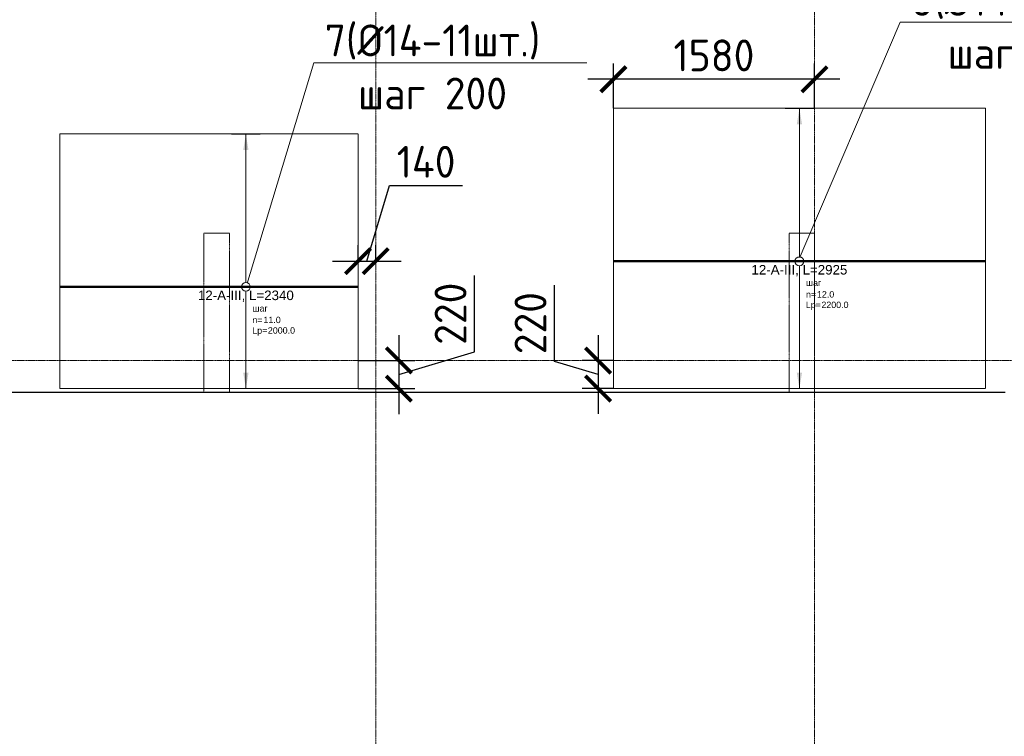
# Model space of a CAD drawing. Header units: millimetres. Extents: x -42044588 to 856694, y -806701 to 941911.
# Tile 228 of 256: x 14588 to 22330, y -435305 to -429673. Entities that reach past the tile are written whole.
import ezdxf
from ezdxf import colors
from ezdxf.entities.mleader import LeaderData, LeaderLine
from ezdxf.enums import TextEntityAlignment as Align
from ezdxf.math import Vec2, Vec3

# ---------------------------------------------------------------- set-up
doc = ezdxf.new("R2010")
doc.units = ezdxf.units.MM
doc.set_wipeout_variables(frame=1)
for name, pattern in [('01 Штриховая _4 мм_', [6, 3.5, -2.5]), ('______5', [1100, 800, -100, 100, -100]), ('DASHED', [7, 5, -2, 0]), ('GOST2.303 4', [7, 5, -2, 0]), ('осевая', [50.8, 31.75, -6.35, 6.35, -6.35])]:
    doc.linetypes.add(name, pattern=pattern)
doc.layers.add('0 @ 100', color=7, linetype='Continuous')
for name, color, linetype, lineweight in [('907Сл Осевые', 1, 'Continuous', 0), ('АрмСтер', 2, 'Continuous', 50), ('контур распр. стерхней', 2, 'GOST2.303 4', 20), ('Оси', 40, '______5', 18), ('Перекрытие ж_бетон', 1, 'Continuous', 30), ('подоснова', 151, 'Continuous', 5), ('РАЗМЕРЫ', 1, 'Continuous', 9)]:
    doc.layers.add(name, color=color, linetype=linetype, lineweight=lineweight)
doc.layers.add('АрмСтер_атрибуты', color=2, linetype='Continuous', lineweight=0, plot=False)
doc.layers.add('Колонна_ бетон', color=7, linetype='Continuous', lineweight=50, true_color=0xb4b496)
doc.styles.add('GOST-2.304_Type-B', font='GOST_Common.ttf')
doc.styles.get("Standard").update_dxf_attribs({"font": 'arial.ttf'})
doc.styles.add('Аннотативный', font='arial.ttf')
doc.styles.add('ГОСТ', font='GOST_Common.ttf')
doc.dimstyles.new('СПДС', dxfattribs={"dimscale": 100, "dimtxt": 2.5, "dimasz": 2, "dimexe": 1.25, "dimexo": 0, "dimtad": 1, "dimdec": 0, "dimrnd": 5, "dimtxsty": 'GOST-2.304_Type-B', "dimblk": 'ARCHTICK', "dimcen": 2.5, "dimdle": 2, "dimclrd": 1, "dimclre": 1, "dimclrt": 1, "dimadec": 0, "dimazin": 2, "dimtfac": 0.75, "dimtdec": 0, "dimtmove": 1, "dimatfit": 3, "dimfxl": 0, "dimtolj": 1, "dimarcsym": 0})

# ---------------------------------------------------------------- blocks, each defined once
blk = doc.blocks.new('подложка стн 1-го этажа')
at = {"layer": 'Колонна_ бетон', "color": 252, "linetype": 'DASHED', "lineweight": 0, "ltscale": 0.5, "true_color": 0x939598, "transparency": 33554687}
for p, q in [((20043.8, 10711.8, -200), (20043.8, 9461.8, -200)), ((20243.8, 10711.8, -200), (20043.8, 10711.8, -200)), ((20243.8, 9461.8, -200), (20243.8, 10711.8, -200)), ((24643.8, 9461.8, -200), (24643.8, 10711.8, -200)), ((24843.8, 10711.8, -200), (24643.8, 10711.8, -200)), ((24843.8, 9461.8, -200), (24843.8, 10711.8, -200)), ((20243.8, 9461.8, -200), (20043.8, 9461.8, -200)), ((24643.8, 9461.8, -200), (24843.8, 9461.8, -200))]:
    blk.add_line(p, q, dxfattribs=at)
blk = doc.blocks.new('_None')
blk = doc.blocks.new('*U5026')
at = {"layer": 'РАЗМЕРЫ'}
for p, q in [((112.5, 1200), (-112.5, 1200)), ((112.5, -800), (-112.5, -800))]:
    blk.add_line(p, q, dxfattribs=at)
at = {"layer": 'РАЗМЕРЫ', "ltscale": 15}
blk.add_line((0, -800), (0, 1200), dxfattribs=at)
at = {"layer": 'РАЗМЕРЫ'}
for points in [[(0, 1200), (20.9, 1074.8), (-20.9, 1074.8)], [(0, -800), (20.9, -674.8), (-20.9, -674.8)]]:
    blk.add_solid(points, dxfattribs=at)
at = {"layer": 'АрмСтер_атрибуты', "color": 215, "ltscale": 15, "style": 'Аннотативный'}
for s, p in [('шаг', (51.4, -194.2)), ('n=', (51.4, -285.1)), ('Lр=', (50.2, -367.8))]:
    blk.add_text(s, height=50, dxfattribs=at).set_placement(p)
at = {"layer": 'АрмСтер_атрибуты', "style": 'Аннотативный', "flags": 8}
blk.add_attdef('ПОЗ', (110, 29.6), '', height=75, dxfattribs=at)
at = {"layer": 'АрмСтер_атрибуты', "flags": 9}
for tag, p in [('МАССА', (-1033.5, -210.5)), ('ОБОЗНАЧЕНИЕ', (-1033.5, -324.4))]:
    blk.add_attdef(tag, p, '', height=75, dxfattribs=at)
at = {"layer": 'АрмСтер_атрибуты', "color": 215, "style": 'Аннотативный'}
for tag, p, flags in [('ШАГ', (190.9, -194.2), 10), ('КОЛ', (138, -285.1), 8), ('ШИРИНА', (172.9, -367.8), 8)]:
    blk.add_attdef(tag, p, '', height=50, dxfattribs=dict(at, flags=flags))
at = {"linetype": 'Continuous', "lineweight": 0}
blk.add_wipeout([(35, 0), (28.3, 20.6), (10.8, 33.3), (-10.8, 33.3), (-28.3, 20.6), (-35, 0), (-28.3, -20.6), (-10.8, -33.3), (10.8, -33.3), (28.3, -20.6)], dxfattribs=at)
at = {"color": 0, "linetype": 'ByBlock', "lineweight": -2, "ltscale": 100}
blk.add_line((-1462.5, 0), (877.5, 0), dxfattribs=at)
at = {"layer": 'РАЗМЕРЫ'}
blk.add_circle((0, 0), 35, dxfattribs=at)
at = {"layer": 'АрмСтер_атрибуты', "style": 'Аннотативный', "flags": 8}
blk.add_attdef('НАИМЕНОВАНИЕ', text='', height=75, dxfattribs=at).set_placement((0, -29.3), align=Align.TOP_CENTER)
blk = doc.blocks.new('*U5031')
at = {"layer": 'РАЗМЕРЫ'}
for p, q in [((112.5, 1200), (-112.5, 1200)), ((112.5, -1000), (-112.5, -1000))]:
    blk.add_line(p, q, dxfattribs=at)
at = {"layer": 'РАЗМЕРЫ', "ltscale": 15}
blk.add_line((0, -1000), (0, 1200), dxfattribs=at)
at = {"layer": 'РАЗМЕРЫ'}
for points in [[(0, 1200), (20.9, 1074.8), (-20.9, 1074.8)], [(0, -1000), (20.9, -874.8), (-20.9, -874.8)]]:
    blk.add_solid(points, dxfattribs=at)
at = {"layer": 'АрмСтер_атрибуты', "color": 215, "ltscale": 15, "style": 'Аннотативный'}
for s, p in [('шаг', (51.4, -194.2)), ('n=', (51.4, -285.1)), ('Lр=', (50.2, -367.8))]:
    blk.add_text(s, height=50, dxfattribs=at).set_placement(p)
at = {"layer": 'АрмСтер_атрибуты', "style": 'Аннотативный', "flags": 8}
blk.add_attdef('ПОЗ', (110, 29.6), '', height=75, dxfattribs=at)
at = {"layer": 'АрмСтер_атрибуты', "color": 215, "style": 'Аннотативный'}
for tag, p, flags in [('ШАГ', (190.9, -194.2), 10), ('КОЛ', (138, -285.1), 8), ('ШИРИНА', (172.9, -367.8), 8)]:
    blk.add_attdef(tag, p, '', height=50, dxfattribs=dict(at, flags=flags))
at = {"layer": 'АрмСтер_атрибуты', "flags": 9}
for tag, p in [('МАССА', (-1033.5, -410.5)), ('ОБОЗНАЧЕНИЕ', (-1033.5, -524.4))]:
    blk.add_attdef(tag, p, '', height=75, dxfattribs=at)
at = {"linetype": 'Continuous', "lineweight": 0}
blk.add_wipeout([(35, 0), (28.3, 20.6), (10.8, 33.3), (-10.8, 33.3), (-28.3, 20.6), (-35, 0), (-28.3, -20.6), (-10.8, -33.3), (10.8, -33.3), (28.3, -20.6)], dxfattribs=at)
at = {"color": 0, "linetype": 'ByBlock', "lineweight": -2, "ltscale": 100}
blk.add_line((-1462.5, 0), (1462.5, 0), dxfattribs=at)
at = {"layer": 'РАЗМЕРЫ'}
blk.add_circle((0, 0), 35, dxfattribs=at)
at = {"layer": 'АрмСтер_атрибуты', "style": 'Аннотативный', "flags": 8}
blk.add_attdef('НАИМЕНОВАНИЕ', text='', height=75, dxfattribs=at).set_placement((0, -29.3), align=Align.TOP_CENTER)
blk = doc.blocks.new('оси блок 2')
at = {"layer": 'Оси', "color": 16, "linetype": 'осевая', "lineweight": 0, "ltscale": 0.25, "transparency": 33554687}
for p, q in [((-72354.7, -322543), (-72354.7, -347914.1)), ((-68904.7, -322543), (-68904.7, -347914.1)), ((-89822.3, -342701.3), (-37238.5, -342701.3))]:
    blk.add_line(p, q, dxfattribs=at)
blk = doc.blocks.new('_ArchTick')
at = {"color": 0, "linetype": 'ByBlock', "const_width": 0.15}
blk.add_lwpolyline([(-0.5, -0.5), (0.5, 0.5)], dxfattribs=at)
blk = doc.blocks.new('*D6171')
at = {"layer": '907Сл Осевые', "color": 1, "lineweight": -2, "transparency": 16777216}
for p, q in [((17317.8, -431570.8), (17496, -430977)), ((17496, -430977), (18071, -430977)), ((17248.6, -431570.8), (17248.6, -431445.8)), ((17387.1, -431570.8), (17387.1, -431445.8)), ((17048.6, -431570.8), (17587.1, -431570.8))]:
    blk.add_line(p, q, dxfattribs=at)
at = {"layer": 'DEFPOINTS', "color": 0, "transparency": 16777216}
for p in [(17248.6, -431570.8), (17387.1, -431570.8, 200), (17387.1, -431570.8)]:
    blk.add_point(p, dxfattribs=at)
at = {"layer": '907Сл Осевые', "color": 1, "lineweight": -2, "transparency": 16777216, "xscale": 200, "yscale": 200, "zscale": 200, "rotation": 180}
blk.add_blockref('_ArchTick', (17248.6, -431570.8), dxfattribs=at)
at = {"layer": '907Сл Осевые', "color": 1, "lineweight": -2, "transparency": 16777216, "xscale": 200, "yscale": 200, "zscale": 200}
blk.add_blockref('_ArchTick', (17387.1, -431570.8), dxfattribs=at)
at = {"layer": '907Сл Осевые', "color": 1, "lineweight": 0, "transparency": 16777216, "insert": (17783.5, -430789.5), "char_height": 250, "attachment_point": 5, "style": 'GOST-2.304_Type-B'}
blk.add_mtext('\\A1;140', dxfattribs=at)
blk = doc.blocks.new('*D6172')
at = {"layer": '907Сл Осевые', "color": 1, "lineweight": -2, "transparency": 16777216}
for p, q in [((18163.3, -432283.5), (18163.3, -431683.5)), ((17569.6, -432151), (17569.6, -432772.2)), ((17248.5, -432351), (17694.6, -432351)), ((17569.6, -432461.6), (18163.3, -432283.5)), ((17248.5, -432572.2), (17694.6, -432572.2))]:
    blk.add_line(p, q, dxfattribs=at)
at = {"layer": 'DEFPOINTS', "color": 0, "transparency": 16777216}
for p in [(17248.5, -432351, 200), (17248.5, -432572.2), (17569.6, -432572.2)]:
    blk.add_point(p, dxfattribs=at)
at = {"layer": '907Сл Осевые', "color": 1, "lineweight": -2, "transparency": 16777216, "xscale": 200, "yscale": 200, "zscale": 200}
for p, rotation in [((17569.6, -432351), 90), ((17569.6, -432572.2), 270)]:
    blk.add_blockref('_ArchTick', p, dxfattribs=dict(at, rotation=rotation))
at = {"layer": '907Сл Осевые', "color": 1, "lineweight": 0, "transparency": 16777216, "insert": (17975.8, -431983.5), "char_height": 250, "attachment_point": 5, "rotation": 90, "style": 'GOST-2.304_Type-B'}
blk.add_mtext('\\A1;220', dxfattribs=at)
blk = doc.blocks.new('*D6173')
at = {"layer": '907Сл Осевые', "color": 1, "lineweight": -2, "transparency": 16777216}
for p, q in [((18792, -432357.9), (18792, -431757.9)), ((19135.7, -432151), (19135.7, -432771.1)), ((19256.1, -432351), (19010.7, -432351)), ((19135.7, -432461), (18792, -432357.9)), ((19256.1, -432571.1), (19010.7, -432571.1))]:
    blk.add_line(p, q, dxfattribs=at)
at = {"layer": 'DEFPOINTS', "color": 0, "transparency": 16777216}
for p in [(19256.1, -432351, 200), (19135.7, -432571.1), (19256.1, -432571.1)]:
    blk.add_point(p, dxfattribs=at)
at = {"layer": '907Сл Осевые', "color": 1, "lineweight": -2, "transparency": 16777216, "xscale": 200, "yscale": 200, "zscale": 200}
for p, rotation in [((19135.7, -432351), 90), ((19135.7, -432571.1), 270)]:
    blk.add_blockref('_ArchTick', p, dxfattribs=dict(at, rotation=rotation))
at = {"layer": '907Сл Осевые', "color": 1, "lineweight": 0, "transparency": 16777216, "insert": (18604.5, -432057.9), "char_height": 250, "attachment_point": 5, "rotation": 90, "style": 'GOST-2.304_Type-B'}
blk.add_mtext('\\A1;220', dxfattribs=at)
blk = doc.blocks.new('*D6174')
at = {"layer": '907Сл Осевые', "color": 1, "lineweight": -2, "transparency": 16777216}
for p, q in [((19256.1, -430368.9), (19256.1, -430016)), ((20837.1, -430363.9), (20837.1, -430016)), ((21037.1, -430141), (19056.1, -430141))]:
    blk.add_line(p, q, dxfattribs=at)
at = {"layer": 'DEFPOINTS', "color": 0, "transparency": 16777216}
for p in [(19256.1, -430141), (19256.1, -430368.9), (20837.1, -430363.9, 200)]:
    blk.add_point(p, dxfattribs=at)
at = {"layer": '907Сл Осевые', "color": 1, "lineweight": -2, "transparency": 16777216, "xscale": 200, "yscale": 200, "zscale": 200, "rotation": 180}
blk.add_blockref('_ArchTick', (19256.1, -430141), dxfattribs=at)
at = {"layer": '907Сл Осевые', "color": 1, "lineweight": -2, "transparency": 16777216, "xscale": 200, "yscale": 200, "zscale": 200}
blk.add_blockref('_ArchTick', (20837.1, -430141), dxfattribs=at)
at = {"layer": '907Сл Осевые', "color": 1, "lineweight": 0, "transparency": 16777216, "insert": (20046.6, -429953.5), "char_height": 250, "attachment_point": 5, "style": 'GOST-2.304_Type-B'}
blk.add_mtext('\\A1;1580', dxfattribs=at)

msp = doc.modelspace()

# ---------------------------------------------------------------- linework, layer by layer
at = {"layer": 'контур распр. стерхней', "linetype": '01 Штриховая _4 мм_'}
for points in [[(22181.057, -432571.115), (19256.051, -432571.115), (19256.06, -430368.886), (22181.057, -430368.886)], [(17248.547, -432572.222), (14903.991, -432572.222), (14904, -430569.329), (17248.556, -430569.329)]]:
    msp.add_lwpolyline(points, close=True, dxfattribs=at)
at = {"layer": 'Перекрытие ж_бетон'}
msp.add_lwpolyline([(3787.249, -432600.97), (22337.413, -432600.97)], dxfattribs=at)

# ---------------------------------------------------------------- block references
msp.add_blockref('подложка стн 1-го этажа', (-4006.674, -442062.764, 560))

# ---------------------------------------------------------------- leaders
at = {"layer": 'подоснова', "color": 6, "ltscale": 0.3}
ml = msp.add_multileader_mtext('Standard', dxfattribs=at)
ml.set_content('8(%%C14-12шт.)\\Pшаг 200', color=6, style='GOST-2.304_Type-B')
ml.set_leader_properties(color=256, linetype='ByLayer', lineweight=15)
ml.set_arrow_properties(name='NONE')
ml.build(insert=Vec2(0, 0))
ml.multileader.update_dxf_attribs({"text_left_attachment_type": 6, "text_right_attachment_type": 6, "dogleg_length": 0.1, "arrow_head_size": 18})
ctx = ml.context
ctx.base_point, ctx.char_height, ctx.arrow_head_size, ctx.landing_gap_size, ctx.plane_origin = Vec3(21511.437, -429691.972), 250, 18, 20, Vec3(10572.298, -425250.375)
ctx.left_attachment, ctx.right_attachment, ctx.text_align_type = 6, 6, 1
notes = []
notes.append((ctx, [(0, (1, 1, 0), (21511.337, -429691.972), (1, 0), 0.1, [(0, [(20700.618, -431588.995)], 0, [])])]))
ctx.mtext.insert, ctx.mtext.alignment, ctx.mtext.flow_direction = Vec3(22468.937, -429391.972), 2, 5
ml = msp.add_multileader_mtext('Standard', dxfattribs=at)
ml.set_content('7(%%C14-11шт.)\\Pшаг 200', color=6, style='GOST-2.304_Type-B')
ml.set_leader_properties(color=256, linetype='ByLayer', lineweight=15)
ml.set_arrow_properties(name='NONE')
ml.build(insert=Vec2(0, 0))
ml.multileader.update_dxf_attribs({"text_left_attachment_type": 6, "text_right_attachment_type": 6, "dogleg_length": 0.1, "arrow_head_size": 18})
ctx = ml.context
ctx.base_point, ctx.char_height, ctx.arrow_head_size, ctx.landing_gap_size, ctx.plane_origin = Vec3(16902.038, -430010.723, 43150), 250, 18, 20, Vec3(5720.27, -425279.175, 43150)
ctx.left_attachment, ctx.right_attachment, ctx.text_align_type = 6, 6, 1
notes.append((ctx, [(0, (1, 1, 0), (16901.938, -430010.723, 43150), (1, 0), 0.1, [(0, [(16365.648, -431781.351, 43150)], 0, [])])]))
ctx.mtext.insert, ctx.mtext.alignment, ctx.mtext.flow_direction = Vec3(17833.97, -429710.723, 43150), 2, 5
for ctx, leaders in notes:
    for number, flags, end, landing, length, lines in leaders:
        leader = LeaderData()
        leader.index, (leader.has_last_leader_line, leader.has_dogleg_vector, leader.attachment_direction) = number, flags
        leader.last_leader_point, leader.dogleg_vector, leader.dogleg_length = Vec3(end), Vec3(landing), length
        for number, points, colour, breaks in lines:
            line = LeaderLine()
            line.index, line.vertices, line.color, line.breaks = number, Vec3.list(points), colors.encode_raw_color(colour), breaks
            leader.lines.append(line)
        ctx.leaders.append(leader)

# ---------------------------------------------------------------- next in the draw order: block references
at = {"layer": 'АрмСтер', "ltscale": 15}
ref = msp.add_blockref('*U5031', (20718.56, -431571.115), dxfattribs=at)
ref.add_attrib('НАИМЕНОВАНИЕ', '12-A-III, L=2925', dxfattribs={"layer": 'АрмСтер_атрибуты', "height": 75, "style": 'Аннотативный', "flags": 8}).set_placement((20718.56, -431600.453), align=Align.TOP_CENTER)
ref.add_attrib('КОЛ', '12.0', (20856.609, -431856.24), dxfattribs={"layer": 'АрмСтер_атрибуты', "color": 215, "height": 50, "style": 'Аннотативный', "flags": 8})
ref.add_attrib('ШИРИНА', '2200.0', (20891.445, -431938.914), dxfattribs={"layer": 'АрмСтер_атрибуты', "color": 215, "height": 50, "style": 'Аннотативный', "flags": 8})
ref = msp.add_blockref('*U5026', (16366.5, -431772.222), dxfattribs=at)
ref.add_attrib('НАИМЕНОВАНИЕ', '12-A-III, L=2340', dxfattribs={"layer": 'АрмСтер_атрибуты', "height": 75, "style": 'Аннотативный', "flags": 8}).set_placement((16366.5, -431801.561), align=Align.TOP_CENTER)
ref.add_attrib('КОЛ', '11.0', (16504.549, -432057.348), dxfattribs={"layer": 'АрмСтер_атрибуты', "color": 215, "height": 50, "style": 'Аннотативный', "flags": 8})
ref.add_attrib('ШИРИНА', '2000.0', (16539.385, -432140.022), dxfattribs={"layer": 'АрмСтер_атрибуты', "color": 215, "height": 50, "style": 'Аннотативный', "flags": 8})

# ---------------------------------------------------------------- next in the draw order: block references
at = {"layer": 'подоснова', "color": 5, "ltscale": 0.3}
msp.add_blockref('оси блок 2', (89741.825, -89649.648, 200), dxfattribs=at)

# ---------------------------------------------------------------- next in the draw order: texts
at = {"ltscale": 100, "insert": (-133805.873, -427787.508), "char_height": 250, "attachment_point": 1, "style": 'ГОСТ'}
msp.add_mtext_dynamic_manual_height_columns('\\pi1250,t1750;1.^IПроизводство работ вести в строгом соответствии с требованиями СП 70.13330.2012 "Несущие и ограждающие конструкции" и проектом производства работ.{\\H1.83333x; }\\P2.^IПеред бетонированием арматуру и основание, на которую укладывается бетонная смесь, очистить от {\\H1.55556x; }ржавчины и грязи. {\\H1.64815x; }\\P3.^IБетонирование вести слоем на всю толщину  плит. Захватки при бетонировании должны быть отсечены {\\H1.61728x; }вертикальными швами. Бетон применять класса В25. Заполнителем для бетона служит щебень твердых пород, {\\H1.62757x; }наибольшая фракция щебня не должна превышать 40мм.{\\H1.62414x; }\\P4.^IВ процессе бетонирования обеспечить соблюдение защитных слоев и мест положения рабочей арматуры {\\H1.62529x; }согласно проекту. Материал фиксаторов для нижней арматуры фундаментных плит выбирается проектом производства {\\H1.6249x; }работ, исходя из конкретных возможностей строительной организации.{\\H1.62503x; }\\P5.^IПроектом принято соединение рабочих стержней арматуры монолитной плиты внахлестку (без сварки). {\\H1.72499x; }\\P6.^IСварные арматурные каркасы изготовить на заводе-изготовители. {\\H1.67917x; }\\P7.^IКрестообразные соединения стержней арматуры 1-го и 2-го рядов, а также 3-го и 4-го рядов между собой {\\H1.60694x; }выполнить вязкой отожженной проволокой диаметром 2,0-3,0 мм. Допускается применение специальных соединительных {\\H1.63102x; }элементов - пластмассовых или проволочных фиксаторов. Соединение арматуры допускается предусматривать не во всех {\\H1.62299x; }местах пересечения стержней арматуры. При этом должны быть связаны вязальной проволокой все пересечения стержней {\\H1.62567x; }в 2-х крайних рядах по периметру плит, остальные узлы могут быть соединены через узел в шахматном порядке (схему {\\H1.72478x; }вязки стержней см. на данном листе).{\\H1.77924x; }', width=18954.38214, gutter_width=12.5, heights=[0], dxfattribs=at)
at = {"layer": '0 @ 100', "char_height": 300, "width": 18500, "attachment_point": 1, "style": 'ГОСТ'}
for s, insert in [('\\pi-900,l900,t900;{\\C7;1.^IАрмирование монолитной плиты  состоит из основного армирования ∅10 А500С с шагом  200х200мм  в нижней зоне, основного армирования ∅10 А500С с шагом  200х200мм  в  верхней зоне и дополнительного армирования, указанного на схемах армирования.\\P2.^IАрмирование плиты предусмотрено отдельными  стержнями заводской длины по осям Х и Y. При недостатке заводской длины стержней для армирования плиты, стыки стержней осуществлять внахлестку без  сварки. Стыки арматуры внахлестку должны располагаться вразбежку (через шаг). См. деталь стыковки арматуры.\\P3.^IВерхнюю и нижнюю арматуру вязать вязальной проволокой через пересечение.  Стержни основной и дополнительной арматуры укладывать в соответствии с сечениями .\\P4.^IПо периметру плиты и у отверстий  у концов основной арматуры устанавливать П-образные элементы Ск1.\\P5.^IПозиции со знаком "*" укладываются с шагом 100 мм\\P6.^IДля фиксации в проектном положении стержней верхней сетки устанавливать фиксаторы Ф1 с шагом 600х600мм.\\P7.^IДиаметр оправки стержня при d<20мм - 5d, при d≥20мм - 8d\\P8.^IКаркасы поперечного армирования устанавливаются до начала устройство верхней сетки армирования.\\P9.^IОбрамления отверстий см. лист 8. В местах расположения отверстий осуществить прерывания основной и дополнительной сеток арматуры. Отверстия обрамляются двумя стержнями арматуры, расход стали на обрамление учтен на листе 40.\\P10.^IПроемы размерами до 300х300 допускается выполнять по месту методом алмазного бурения.\\P11.^IСечения 3-3;4-4;5-5 см. лист 8.}', (-41963.959, -385058.983)), ('\\pi-900,l900,t900;{\\C7;1.^IАрмирование монолитной плиты  состоит из основного армирования ∅10 А500С с шагом  200х200мм  в нижней зоне, основного армирования ∅10 А500С с шагом  200х200мм  в  верхней зоне и дополнительного армирования, указанного на схемах армирования.\\P2.^IАрмирование плиты предусмотрено отдельными  стержнями заводской длины по осям Х и Y. При недостатке заводской длины стержней для армирования плиты, стыки стержней осуществлять внахлестку без  сварки. Стыки арматуры внахлестку должны располагаться вразбежку (через шаг). См. деталь стыковки арматуры.\\P3.^IВерхнюю и нижнюю арматуру вязать вязальной проволокой через пересечение.  Стержни основной и дополнительной арматуры укладывать в соответствии с сечениями .\\P4.^IПо периметру плиты и у отверстий  у концов основной арматуры устанавливать П-образные элементы Ск1.\\P5.^IПозиции со знаком "*" укладываются с шагом 100 мм\\P6.^IДля фиксации в проектном положении стержней верхней сетки устанавливать фиксаторы Ф1 с шагом 600х600мм.\\P7.^IДиаметр оправки стержня при d<20мм - 5d, при d≥20мм - 8d\\P8.^IКаркасы поперечного армирования устанавливаются до начала устройство верхней сетки армирования.\\P9.^IОбрамления отверстий см. лист 8. В местах расположения отверстий осуществить прерывания основной и дополнительной сеток арматуры. Отверстия обрамляются двумя стержнями арматуры, расход стали на обрамление учтен на листе 45.\\P10.^IПроемы размерами до 300х300 допускается выполнять по месту методом алмазного бурения.\\P11.^IСечения 3-3;4-4;5-5 см. лист 8.}', (-41613.8, -430610.23))]:
    msp.add_mtext(s, dxfattribs=dict(at, insert=insert))

# ---------------------------------------------------------------- next in the draw order: dimensions: what is measured, and where the dimension line sits
at = {"layer": '907Сл Осевые', "lineweight": 0}
for base, p1, p2, picture, middle in [((19256.06, -430141.048), (20837.107, -430363.886, 200), (19256.06, -430368.886), '*D6174', (20046.584, -429953.548)), ((17387.107, -431570.776), (17248.552, -431570.776), (17387.107, -431570.776, 200), '*D6171', (17558.455, -430789.526))]:
    dim = msp.add_linear_dim(base=base, p1=p1, p2=p2, dimstyle='СПДС', dxfattribs=at)
    dim.commit()
    dim.dimension.update_dxf_attribs({"geometry": picture, "text_midpoint": middle})
for base, p1, p2, picture, middle in [((17569.571, -432572.222), (17248.548, -432350.97, 200), (17248.547, -432572.222), '*D6172', (17975.821, -432220.971)), ((19135.718, -432571.115), (19256.052, -432350.97, 200), (19256.051, -432571.115), '*D6173', (18604.468, -432295.417))]:
    dim = msp.add_linear_dim(base=base, p1=p1, p2=p2, angle=90, dimstyle='СПДС', dxfattribs=at)
    dim.commit()
    dim.dimension.update_dxf_attribs({"geometry": picture, "text_midpoint": middle})

doc.saveas('drawing.dxf')
